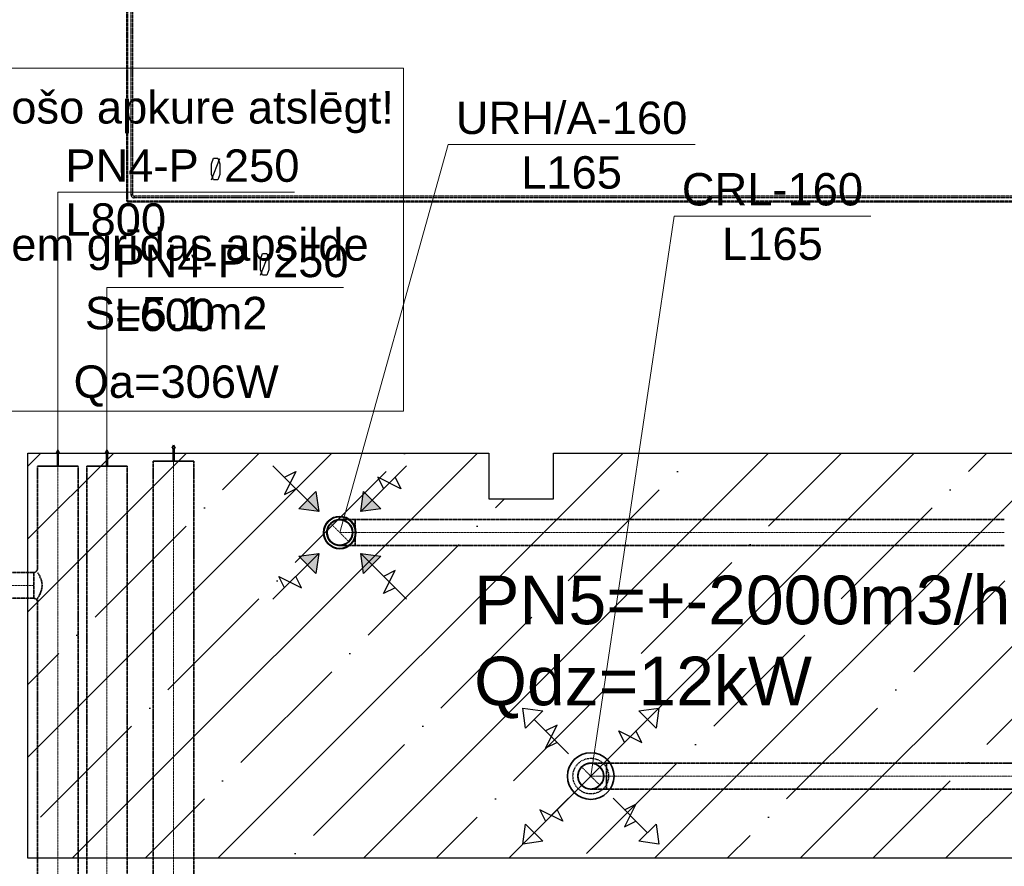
# Model space of a CAD drawing. Header units: millimetres. Extents: x -134161 to 355560, y -27497 to 30328.
# Tile 56 of 95: x 145552 to 151626, y -12609 to -7383. Entities that reach past the tile are written whole.
import ezdxf

# ---------------------------------------------------------------- set-up
doc = ezdxf.new("R2010")
doc.units = ezdxf.units.MM
for name, pattern in [('CenterLine', [17.2, 13, -2, 0.2, -2]), ('HIDDEN', [9.525, 6.35, -3.175]), ('UnderCeiling', [6.7, 4.2, -1, 0.5, -1])]:
    doc.linetypes.add(name, pattern=pattern)
for name, color, linetype in [('0000 RAKSTLAUKUMS - LAYOUT', 7, 'CONTINUOUS'), ('Dz1-Atpakalgaita', 7, 'CONTINUOUS'), ('Dz1-Turpgaita', 7, 'CONTINUOUS'), ('Vent-PN4-N', 7, 'CONTINUOUS'), ('Vent-PN4-P', 7, 'CONTINUOUS'), ('Vent-PN4-P-Teksts-', 7, 'CONTINUOUS'), ('Vent-PN5-N', 7, 'CONTINUOUS'), ('Vent-PN5-N-Iekarta', 7, 'CONTINUOUS'), ('Vent-PN5-N-Teksts-', 7, 'CONTINUOUS'), ('Vent-PN5-P', 7, 'CONTINUOUS'), ('Vent-PN5-P-Iekarta', 7, 'CONTINUOUS'), ('Vent-PN5-P-Plusmas bulta', 7, 'CONTINUOUS'), ('Vent-PN5-P-Teksts-', 7, 'CONTINUOUS'), ('Vent-PN9-N-Plusmas bulta', 7, 'CONTINUOUS')]:
    doc.layers.add(name, color=color, linetype=linetype)
doc.layers.add('AVK-A_uzdevums', color=1, linetype='CONTINUOUS', lineweight=30)
doc.layers.add('AVK-V_uzdevums', color=5, linetype='CONTINUOUS', lineweight=30)
doc.styles.add('Arial', font='arial.ttf', dxfattribs={"height": 187.5})
doc.styles.add('PBL', font='arial.ttf')

# ---------------------------------------------------------------- blocks, each defined once
blk = doc.blocks.new('*U1154')
at = {"layer": 'Vent-PN5-N-Teksts-', "color": 7, "linetype": 'Continuous', "lineweight": 15}
for p, q in [((5774.9, 6135, 2300), (6443.6, 8529.5, 2300)), ((6443.6, 8529.5, 2300), (7966.7, 8529.5, 2300))]:
    blk.add_line(p, q, dxfattribs=at)
at = {"layer": 'Vent-PN5-N-Teksts-', "color": 7, "linetype": 'Continuous', "lineweight": 25, "style": 'Arial'}
for s, p in [('URH/A-160', (6490.9, 8594.5, 2300)), ('L165', (6894.4, 8257.6, 2300))]:
    blk.add_text(s, height=200, dxfattribs=at).set_placement(p)
blk = doc.blocks.new('*U1163')
at = {"layer": 'Vent-PN5-P-Teksts-', "color": 7, "linetype": 'Continuous', "lineweight": 15}
for p, q in [((7323.7, 4631.9, 2300), (7838.2, 8088.6, 2300)), ((7838.2, 8088.6, 2300), (9050.9, 8088.6, 2300))]:
    blk.add_line(p, q, dxfattribs=at)
at = {"layer": 'Vent-PN5-P-Teksts-', "color": 7, "linetype": 'Continuous', "lineweight": 25, "style": 'Arial'}
for s, p in [('CRL-160', (7885.5, 8153.6, 2300)), ('L165', (8133.8, 7816.8, 2300))]:
    blk.add_text(s, height=200, dxfattribs=at).set_placement(p)
blk = doc.blocks.new('*U1201')
at = {"layer": 'Vent-PN5-P-Plusmas bulta', "color": 7, "linetype": 'Continuous', "lineweight": 25}
for p, q in [((6921.4, 4928.2, 2205), (6903.7, 5052, 2205)), ((6903.7, 5052, 2205), (7027.4, 5034.3, 2205)), ((6921.4, 4928.2, 2205), (6903.7, 5052, 2205)), ((6903.7, 5052, 2205), (7027.4, 5034.3, 2205)), ((7620, 5034.3, 2205), (7743.7, 5052, 2205)), ((7620, 5034.3, 2205), (7743.7, 5052, 2205)), ((7743.7, 5052, 2205), (7726.1, 4928.2, 2205)), ((7743.7, 5052, 2205), (7726.1, 4928.2, 2205)), ((7027.4, 5034.3, 2205), (6921.4, 4928.2, 2205)), ((7186.5, 4769.1, 2205), (6974.4, 4981.3, 2205)), ((7460.9, 4769.1, 2205), (7673, 4981.3, 2205)), ((7726.1, 4928.2, 2205), (7620, 5034.3, 2205)), ((7045.1, 4804.5, 2205), (7115.8, 4945.9, 2205)), ((7115.8, 4945.9, 2205), (7045.1, 4910.5, 2205)), ((7531.6, 4839.8, 2205), (7496.3, 4910.5, 2205)), ((7496.3, 4910.5, 2205), (7637.7, 4839.8, 2205)), ((7637.7, 4839.8, 2205), (7602.3, 4910.5, 2205)), ((7115.8, 4839.8, 2205), (7045.1, 4804.5, 2205)), ((7186.5, 4494.8, 2205), (6974.4, 4282.6, 2205)), ((7460.9, 4494.8, 2205), (7673, 4282.6, 2205)), ((7531.6, 4424.1, 2205), (7602.3, 4459.4, 2205)), ((7602.3, 4459.4, 2205), (7531.6, 4318, 2205)), ((7151.2, 4353.3, 2205), (7009.8, 4424.1, 2205)), ((7009.8, 4424.1, 2205), (7045.1, 4353.3, 2205)), ((7115.8, 4424.1, 2205), (7151.2, 4353.3, 2205)), ((6903.7, 4211.9, 2205), (6921.4, 4335.7, 2205)), ((6903.7, 4211.9, 2205), (6921.4, 4335.7, 2205)), ((6921.4, 4335.7, 2205), (7027.4, 4229.6, 2205)), ((7531.6, 4318, 2205), (7602.3, 4353.3, 2205)), ((7620, 4229.6, 2205), (7726.1, 4335.7, 2205)), ((7726.1, 4335.7, 2205), (7743.7, 4211.9, 2205)), ((7726.1, 4335.7, 2205), (7743.7, 4211.9, 2205)), ((7027.4, 4229.6, 2205), (6903.7, 4211.9, 2205)), ((7027.4, 4229.6, 2205), (6903.7, 4211.9, 2205)), ((7743.7, 4211.9, 2205), (7620, 4229.6, 2205)), ((7743.7, 4211.9, 2205), (7620, 4229.6, 2205))]:
    blk.add_line(p, q, dxfattribs=at)
blk = doc.blocks.new('*U1216')
at = {"layer": 'Vent-PN5-P-Iekarta', "color": 5, "linetype": 'Continuous', "lineweight": 35}
for p, q in [((7249.8, 4662.6, 2247), (7267.1, 4688.5, 2247)), ((7267.1, 4688.5, 2247), (7293.1, 4705.9, 2247)), ((7293.1, 4705.9, 2247), (7323.7, 4711.9, 2247)), ((7323.7, 4711.9, 2247), (7354.3, 4705.9, 2247)), ((7354.3, 4705.9, 2247), (7380.3, 4688.5, 2247)), ((7380.3, 4688.5, 2247), (7397.6, 4662.6, 2247)), ((7243.7, 4631.9, 2247), (7249.8, 4662.6, 2247)), ((7249.8, 4601.3, 2247), (7243.7, 4631.9, 2247)), ((7397.6, 4662.6, 2247), (7403.7, 4631.9, 2247)), ((7403.7, 4631.9, 2247), (7397.6, 4601.3, 2247)), ((7267.1, 4575.4, 2247), (7249.8, 4601.3, 2247)), ((7293.1, 4558, 2247), (7267.1, 4575.4, 2247)), ((7323.7, 4551.9, 2247), (7293.1, 4558, 2247)), ((7354.3, 4558, 2247), (7323.7, 4551.9, 2247)), ((7380.3, 4575.4, 2247), (7354.3, 4558, 2247)), ((7397.6, 4601.3, 2247), (7380.3, 4575.4, 2247))]:
    blk.add_line(p, q, dxfattribs=at)
for centre, radius in [((7323.7, 4631.9, 2235), 144), ((7323.7, 4631.9, 2300), 80), ((7323.7, 4631.9, 2247), 2.5)]:
    blk.add_circle(centre, radius, dxfattribs=at)
at = {"layer": 'Vent-PN5-P-Iekarta', "color": 7, "linetype": 'HIDDEN', "lineweight": -3}
blk.add_circle((7323.7, 4631.9, 2200), 110, dxfattribs=at)
blk = doc.blocks.new('*U1217')
at = {"layer": 'Vent-PN5-P', "color": 7, "linetype": 'Continuous', "lineweight": -3}
blk.add_line((7323.7, 4631.9, 2354), (7323.7, 4631.9, 2353), dxfattribs=at)
blk = doc.blocks.new('*U1220')
at = {"layer": 'Vent-PN5-P', "color": 5, "linetype": 'UnderCeiling', "lineweight": 35}
for p, q in [((7419.7, 4711.9, 2700), (11044.8, 4711.9, 2700)), ((7419.7, 4551.9, 2700), (11044.8, 4551.9, 2700))]:
    blk.add_line(p, q, dxfattribs=at)
at = {"layer": 'Vent-PN5-P', "color": 7, "linetype": 'CenterLine', "lineweight": 18}
blk.add_line((7419.7, 4631.9, 2700), (11044.8, 4631.9, 2700), dxfattribs=at)
blk = doc.blocks.new('*U1221')
at = {"layer": 'Vent-PN5-P', "color": 7, "linetype": 'UnderCeiling', "lineweight": 18}
for p, q in [((7380.3, 4575.4, 2604), (7267.1, 4688.5, 2604)), ((7267.1, 4575.4, 2604), (7380.3, 4688.5, 2604))]:
    blk.add_line(p, q, dxfattribs=at)
at = {"layer": 'Vent-PN5-P', "color": 5, "linetype": 'UnderCeiling', "lineweight": 35, "extrusion": (0, 0, -1)}
blk.add_ellipse((7323.7, 4631.9, 2604), major_axis=(0, -80), ratio=1, start_param=0, end_param=3.141593, dxfattribs=at)
at = {"layer": 'Vent-PN5-P', "color": 7, "linetype": 'HIDDEN', "lineweight": -3, "extrusion": (0, 0, -1)}
blk.add_ellipse((7323.7, 4631.9, 2604), major_axis=(0, 80), ratio=1, start_param=0, end_param=3.141593, dxfattribs=at)
at = {"layer": 'Vent-PN5-P', "color": 5, "linetype": 'UnderCeiling', "lineweight": 35, "extrusion": (0, -1, 0)}
for centre in [(7419.7, 4711.9, 2604), (7419.7, 4551.9, 2604)]:
    blk.add_ellipse(centre, major_axis=(0, 0, 96), ratio=1, start_param=0, end_param=1.570796, dxfattribs=at)
at = {"layer": 'Vent-PN5-P', "color": 5, "linetype": 'UnderCeiling', "lineweight": 35, "extrusion": (1, 0, 0)}
blk.add_ellipse((7419.7, 4631.9, 2700), major_axis=(0, 80), ratio=1, start_param=0, end_param=3.141593, dxfattribs=at)
at = {"layer": 'Vent-PN5-P', "color": 7, "linetype": 'CenterLine', "lineweight": 18, "extrusion": (0, -1, 0)}
blk.add_ellipse((7419.7, 4631.9, 2604), major_axis=(0, 0, 96), ratio=1, start_param=0, end_param=1.570796, dxfattribs=at)
blk = doc.blocks.new('*U1242')
at = {"layer": 'Vent-PN4-P', "color": 5, "linetype": 'UnderCeiling', "lineweight": 35}
for p, q in [((3886.6, 5889.1, 2700), (3160, 5889.1, 2700)), ((3886.6, 5729.1, 2700), (3160, 5729.1, 2700))]:
    blk.add_line(p, q, dxfattribs=at)
at = {"layer": 'Vent-PN4-P', "color": 7, "linetype": 'CenterLine', "lineweight": 18}
blk.add_line((3886.6, 5809.1, 2700), (3160, 5809.1, 2700), dxfattribs=at)
blk = doc.blocks.new('*U1243')
at = {"layer": 'Vent-PN4-P', "color": 5, "linetype": 'UnderCeiling', "lineweight": 35}
for p, q in [((3910.6, 5921.1, 2700), (3910.6, 5913.1, 2700)), ((4160.6, 5921.1, 2700), (4160.6, 5697.1, 2700)), ((3914.4, 5883.1, 2730.6), (3910.6, 5889.1, 2700)), ((3924.1, 5865.7, 2756.6), (3914.4, 5883.1, 2730.6)), ((3934.8, 5839.8, 2773.9), (3924.1, 5865.7, 2756.6)), ((3939.5, 5809.1, 2780), (3934.8, 5839.8, 2773.9)), ((3924.1, 5752.6, 2756.6), (3934.8, 5778.5, 2773.9)), ((3934.8, 5778.5, 2773.9), (3939.5, 5809.1, 2780)), ((3910.6, 5729.1, 2700), (3914.4, 5735.2, 2730.6)), ((3910.6, 5729.1, 2700), (3910.6, 5697.1, 2700)), ((3914.4, 5735.2, 2730.6), (3924.1, 5752.6, 2756.6))]:
    blk.add_line(p, q, dxfattribs=at)
at = {"layer": 'Vent-PN4-P', "color": 7, "linetype": 'CenterLine', "lineweight": 18}
blk.add_line((4035.6, 5921.1, 2700), (4035.6, 5697.1, 2700), dxfattribs=at)
at = {"layer": 'Vent-PN4-P', "color": 5, "linetype": 'UnderCeiling', "lineweight": 35, "extrusion": (0, 0, -1)}
blk.add_ellipse((3886.6, 5913.1, 2700), major_axis=(24, 0), ratio=1, start_param=0, end_param=1.570796, dxfattribs=at)
at = {"layer": 'Vent-PN4-P', "color": 5, "linetype": 'UnderCeiling', "lineweight": 35, "extrusion": (-1, 0, 0)}
blk.add_ellipse((3886.6, 5809.1, 2700), major_axis=(0, -80), ratio=1, start_param=0, end_param=3.141593, dxfattribs=at)
at = {"layer": 'Vent-PN4-P', "color": 5, "linetype": 'UnderCeiling', "lineweight": 35}
blk.add_ellipse((3886.6, 5705.1, 2700), major_axis=(24, 0), ratio=1, start_param=0, end_param=1.570796, dxfattribs=at)
blk = doc.blocks.new('*U1244')
at = {"layer": 'Vent-PN4-P', "color": 5, "linetype": 'UnderCeiling', "lineweight": 35}
for p, q in [((3910.6, 5921.1, 2700), (3910.6, 6544.4, 2700)), ((4160.6, 5921.1, 2700), (4160.6, 6544.4, 2700))]:
    blk.add_line(p, q, dxfattribs=at)
at = {"layer": 'Vent-PN4-P', "color": 7, "linetype": 'CenterLine', "lineweight": 18}
blk.add_line((4035.6, 5921.1, 2700), (4035.6, 6544.4, 2700), dxfattribs=at)
blk = doc.blocks.new('*U1271')
at = {"layer": 'Vent-PN4-N', "color": 1, "linetype": 'UnderCeiling', "lineweight": 35}
for p, q in [((4624.8, 6575.2, 2700), (4624.8, 3905.7, 2700)), ((4874.8, 6575.2, 2700), (4874.8, 3905.7, 2700))]:
    blk.add_line(p, q, dxfattribs=at)
at = {"layer": 'Vent-PN4-N', "color": 7, "linetype": 'CenterLine', "lineweight": 18}
blk.add_line((4749.8, 6575.2, 2700), (4749.8, 3905.7, 2700), dxfattribs=at)
blk = doc.blocks.new('*U1272')
at = {"layer": 'Vent-PN4-N', "color": 1, "linetype": 'Continuous', "lineweight": 35}
for p, q in [((4749.8, 6675.2, 2700), (4740.8, 6655.2, 2700)), ((4740.8, 6655.2, 2700), (4746.8, 6655.2, 2700)), ((4746.8, 6655.2, 2700), (4746.8, 6575.2, 2700)), ((4758.8, 6655.2, 2700), (4749.8, 6675.2, 2700)), ((4752.8, 6575.2, 2700), (4752.8, 6655.2, 2700)), ((4752.8, 6655.2, 2700), (4758.8, 6655.2, 2700)), ((4874.8, 6575.2, 2700), (4624.8, 6575.2, 2700)), ((4746.8, 6575.2, 2700), (4752.8, 6575.2, 2700))]:
    blk.add_line(p, q, dxfattribs=at)
blk = doc.blocks.new('*U1273')
at = {"layer": 'Vent-PN4-P-Teksts-', "color": 7, "linetype": 'Continuous', "lineweight": 25}
for p, q in [((4982.8, 8410.3, 2700), (4995.3, 8444.6, 2700)), ((4995.3, 8444.6, 2700), (5022.2, 8444.6, 2700)), ((5022.2, 8444.6, 2700), (5034.7, 8410.3, 2700)), ((4982.8, 8310.9, 2700), (5034.7, 8443.5, 2700)), ((4982.8, 8344, 2700), (4982.8, 8410.3, 2700)), ((5034.7, 8410.3, 2700), (5034.7, 8344, 2700)), ((4995.3, 8310.9, 2700), (4982.8, 8344, 2700)), ((5034.7, 8344, 2700), (5022.2, 8310.9, 2700)), ((5022.2, 8310.9, 2700), (4995.3, 8310.9, 2700))]:
    blk.add_line(p, q, dxfattribs=at)
at = {"layer": 'Vent-PN4-P-Teksts-', "color": 7, "linetype": 'Continuous', "lineweight": 15}
for p, q in [((4035.6, 6544.4, 2700), (4035.6, 8235.3, 2700)), ((4035.6, 8235.3, 2700), (5495.6, 8235.3, 2700))]:
    blk.add_line(p, q, dxfattribs=at)
at = {"layer": 'Vent-PN4-P-Teksts-', "color": 7, "linetype": 'Continuous', "lineweight": 25, "style": 'Arial'}
for s, p in [('PN4-P  250', (4082.2, 8299.5, 2700)), ('L800', (4082.2, 7966.9, 2700))]:
    blk.add_text(s, height=200, dxfattribs=at).set_placement(p)
blk = doc.blocks.new('*U1274')
at = {"layer": 'Vent-PN4-P-Teksts-', "color": 7, "linetype": 'Continuous', "lineweight": 25}
for p, q in [((5285.9, 7821.9, 2700), (5298.4, 7856.2, 2700)), ((5285.9, 7722.5, 2700), (5337.8, 7855.1, 2700)), ((5298.4, 7856.2, 2700), (5325.3, 7856.2, 2700)), ((5325.3, 7856.2, 2700), (5337.8, 7821.9, 2700)), ((5285.9, 7755.6, 2700), (5285.9, 7821.9, 2700)), ((5337.8, 7821.9, 2700), (5337.8, 7755.6, 2700)), ((5298.4, 7722.5, 2700), (5285.9, 7755.6, 2700)), ((5325.3, 7722.5, 2700), (5298.4, 7722.5, 2700)), ((5337.8, 7755.6, 2700), (5325.3, 7722.5, 2700))]:
    blk.add_line(p, q, dxfattribs=at)
at = {"layer": 'Vent-PN4-P-Teksts-', "color": 7, "linetype": 'Continuous', "lineweight": 15}
for p, q in [((4338.6, 6544.4, 2700), (4338.6, 7646.9, 2700)), ((4338.6, 7646.9, 2700), (5798.7, 7646.9, 2700))]:
    blk.add_line(p, q, dxfattribs=at)
at = {"layer": 'Vent-PN4-P-Teksts-', "color": 7, "linetype": 'Continuous', "lineweight": 25, "style": 'Arial'}
for s, p in [('PN4-P  250', (4385.3, 7711.1, 2700)), ('L600', (4385.3, 7378.5, 2700))]:
    blk.add_text(s, height=200, dxfattribs=at).set_placement(p)
blk = doc.blocks.new('*U1277')
at = {"layer": 'Vent-PN5-N', "color": 1, "linetype": 'UnderCeiling', "lineweight": 35}
for p, q in [((5870.9, 6215, 2700), (9875, 6215, 2700)), ((5870.9, 6055, 2700), (9875, 6055, 2700))]:
    blk.add_line(p, q, dxfattribs=at)
at = {"layer": 'Vent-PN5-N', "color": 7, "linetype": 'CenterLine', "lineweight": 18}
blk.add_line((5870.9, 6135, 2700), (9875, 6135, 2700), dxfattribs=at)
blk = doc.blocks.new('*U1284')
at = {"layer": 'Vent-PN9-N-Plusmas bulta', "linetype": 'Continuous', "lineweight": 25}
for points in [[(5628.2, 6387.8), (5645.9, 6264.1), (5522.1, 6281.8)], [(6027.7, 6281.8), (5904, 6264.1), (5921.6, 6387.8)], [(5522.1, 5988.3), (5645.9, 6006), (5628.2, 5882.2)], [(5921.6, 5882.2), (5904, 6006), (6027.7, 5988.3)]]:
    blk.add_hatch(color=7, dxfattribs=at).paths.add_polyline_path(points, flags=0)
at = {"layer": 'Vent-PN9-N-Plusmas bulta', "color": 7, "linetype": 'Continuous', "lineweight": 25}
for p, q in [((5645.9, 6264.1, 2237), (5363, 6546.9, 2237)), ((5433.7, 6476.2, 2237), (5504.4, 6511.6, 2237)), ((5504.4, 6511.6, 2237), (5433.7, 6370.1, 2237)), ((5904, 6264.1, 2237), (6186.8, 6546.9, 2237)), ((6151.4, 6405.5, 2237), (6010, 6476.2, 2237)), ((6010, 6476.2, 2237), (6045.4, 6405.5, 2237)), ((6116.1, 6476.2, 2237), (6151.4, 6405.5, 2237)), ((5433.7, 6370.1, 2237), (5504.4, 6405.5, 2237)), ((5628.2, 6387.8, 2237), (5645.9, 6264.1, 2237)), ((5904, 6264.1, 2237), (5921.6, 6387.8, 2237)), ((5645.9, 6264.1, 2237), (5522.1, 6281.8, 2237)), ((6027.7, 6281.8, 2237), (5904, 6264.1, 2237)), ((5645.9, 6006, 2237), (5363, 5723.1, 2237)), ((5522.1, 5988.3, 2237), (5645.9, 6006, 2237)), ((5645.9, 6006, 2237), (5628.2, 5882.2, 2237)), ((5904, 6006, 2237), (6186.8, 5723.1, 2237)), ((5921.6, 5882.2, 2237), (5904, 6006, 2237)), ((5904, 6006, 2237), (6027.7, 5988.3, 2237)), ((6045.4, 5758.5, 2237), (6116.1, 5899.9, 2237)), ((6116.1, 5899.9, 2237), (6045.4, 5864.6, 2237)), ((5433.7, 5793.9, 2237), (5398.4, 5864.6, 2237)), ((5398.4, 5864.6, 2237), (5539.8, 5793.9, 2237)), ((5539.8, 5793.9, 2237), (5504.4, 5864.6, 2237)), ((6116.1, 5793.9, 2237), (6045.4, 5758.5, 2237))]:
    blk.add_line(p, q, dxfattribs=at)
for points in [[(5628.2, 6387.8, 2237), (5645.9, 6264.1, 2237), (5522.1, 6281.8, 2237)], [(6027.7, 6281.8, 2237), (5904, 6264.1, 2237), (5921.6, 6387.8, 2237)], [(5522.1, 5988.3, 2237), (5645.9, 6006, 2237), (5628.2, 5882.2, 2237)], [(5921.6, 5882.2, 2237), (5904, 6006, 2237), (6027.7, 5988.3, 2237)]]:
    blk.add_3dface(points, dxfattribs=at)
blk = doc.blocks.new('*U1285')
at = {"layer": 'Vent-PN5-N-Iekarta', "color": 1, "linetype": 'Continuous', "lineweight": 35}
for centre, radius in [((5774.9, 6135, 2300), 100), ((5774.9, 6135, 2287), 97.5), ((5774.9, 6135, 2289), 80), ((5774.9, 6135, 2300), 78)]:
    blk.add_circle(centre, radius, dxfattribs=at)
blk = doc.blocks.new('*U1286')
at = {"layer": 'Vent-PN5-N', "color": 7, "linetype": 'Continuous', "lineweight": -3}
blk.add_line((5774.9, 6135, 2550), (5774.9, 6135, 2549), dxfattribs=at)
blk = doc.blocks.new('*U1287')
at = {"layer": 'Vent-PN5-N', "color": 7, "linetype": 'UnderCeiling', "lineweight": 18}
blk.add_line((5831.5, 6078.5, 2604), (5718.3, 6191.6, 2604), dxfattribs=at)
at = {"layer": 'Vent-PN5-N', "color": 1, "linetype": 'UnderCeiling', "lineweight": 35, "extrusion": (0, 0, -1)}
blk.add_ellipse((5774.9, 6135, 2604), major_axis=(0, -80), ratio=1, start_param=0, end_param=3.141593, dxfattribs=at)
at = {"layer": 'Vent-PN5-N', "color": 7, "linetype": 'HIDDEN', "lineweight": -3, "extrusion": (0, 0, -1)}
blk.add_ellipse((5774.9, 6135, 2604), major_axis=(0, 80), ratio=1, start_param=0, end_param=3.141593, dxfattribs=at)
at = {"layer": 'Vent-PN5-N', "color": 1, "linetype": 'UnderCeiling', "lineweight": 35, "extrusion": (0, 1, 0)}
for centre in [(5870.9, 6215, 2604), (5870.9, 6055, 2604)]:
    blk.add_ellipse(centre, major_axis=(-96, 0), ratio=1, start_param=0, end_param=1.570796, dxfattribs=at)
at = {"layer": 'Vent-PN5-N', "color": 1, "linetype": 'UnderCeiling', "lineweight": 35, "extrusion": (1, 0, 0)}
blk.add_ellipse((5870.9, 6135, 2700), major_axis=(0, 80), ratio=1, start_param=0, end_param=3.141593, dxfattribs=at)
at = {"layer": 'Vent-PN5-N', "color": 7, "linetype": 'CenterLine', "lineweight": 18, "extrusion": (0, 1, 0)}
blk.add_ellipse((5870.9, 6135, 2604), major_axis=(-96, 0), ratio=1, start_param=0, end_param=1.570796, dxfattribs=at)
blk = doc.blocks.new('*U1303')
at = {"layer": 'Vent-PN4-P', "color": 5, "linetype": 'Continuous', "lineweight": 35}
for p, q in [((4338.6, 6644.4, 2700), (4329.6, 6624.4, 2700)), ((4329.6, 6624.4, 2700), (4335.6, 6624.4, 2700)), ((4335.6, 6624.4, 2700), (4335.6, 6544.4, 2700)), ((4347.6, 6624.4, 2700), (4338.6, 6644.4, 2700)), ((4341.6, 6544.4, 2700), (4341.6, 6624.4, 2700)), ((4341.6, 6624.4, 2700), (4347.6, 6624.4, 2700)), ((4463.6, 6544.4, 2700), (4213.6, 6544.4, 2700)), ((4335.6, 6544.4, 2700), (4341.6, 6544.4, 2700))]:
    blk.add_line(p, q, dxfattribs=at)
blk = doc.blocks.new('*U1304')
at = {"layer": 'Vent-PN4-P', "color": 5, "linetype": 'UnderCeiling', "lineweight": 35}
for p, q in [((4213.6, 2388.2, 2700), (4213.6, 6544.4, 2700)), ((4463.6, 2388.2, 2700), (4463.6, 6544.4, 2700))]:
    blk.add_line(p, q, dxfattribs=at)
at = {"layer": 'Vent-PN4-P', "color": 7, "linetype": 'CenterLine', "lineweight": 18}
blk.add_line((4338.6, 2388.2, 2700), (4338.6, 6544.4, 2700), dxfattribs=at)
blk = doc.blocks.new('*U1309')
at = {"layer": 'Vent-PN4-P', "color": 5, "linetype": 'Continuous', "lineweight": 35}
for p, q in [((4035.6, 6644.4, 2700), (4026.6, 6624.4, 2700)), ((4026.6, 6624.4, 2700), (4032.6, 6624.4, 2700)), ((4032.6, 6624.4, 2700), (4032.6, 6544.4, 2700)), ((4044.6, 6624.4, 2700), (4035.6, 6644.4, 2700)), ((4038.6, 6544.4, 2700), (4038.6, 6624.4, 2700)), ((4038.6, 6624.4, 2700), (4044.6, 6624.4, 2700)), ((4160.6, 6544.4, 2700), (3910.6, 6544.4, 2700)), ((4032.6, 6544.4, 2700), (4038.6, 6544.4, 2700))]:
    blk.add_line(p, q, dxfattribs=at)
blk = doc.blocks.new('*U1310')
at = {"layer": 'Vent-PN4-P', "color": 5, "linetype": 'UnderCeiling', "lineweight": 35}
for p, q in [((3910.6, 2454.4, 2700), (3910.6, 5697.1, 2700)), ((4160.6, 2454.4, 2700), (4160.6, 5697.1, 2700))]:
    blk.add_line(p, q, dxfattribs=at)
at = {"layer": 'Vent-PN4-P', "color": 7, "linetype": 'CenterLine', "lineweight": 18}
blk.add_line((4035.6, 2454.4, 2700), (4035.6, 5697.1, 2700), dxfattribs=at)
blk = doc.blocks.new('*U1800')
at = {"layer": 'Dz1-Atpakalgaita', "color": 6, "linetype": 'UnderCeiling', "lineweight": 25}
for p, q in [((13450.1, 8211.3, 2800), (4506.4, 8211.3, 2800)), ((13450.1, 8201.3, 2800), (4506.4, 8201.3, 2800))]:
    blk.add_line(p, q, dxfattribs=at)
blk = doc.blocks.new('*U1801')
at = {"layer": 'Dz1-Turpgaita', "color": 4, "linetype": 'UnderCeiling', "lineweight": 25}
for p, q in [((13423.9, 8180.3, 2800), (4471.4, 8180.3, 2800)), ((13423.9, 8174.3, 2800), (4471.4, 8174.3, 2800))]:
    blk.add_line(p, q, dxfattribs=at)
blk = doc.blocks.new('*U1981')
at = {"layer": 'Dz1-Atpakalgaita', "color": 6, "linetype": 'UnderCeiling', "lineweight": 25}
for major_axis in [(-20, 0), (-10, 0)]:
    blk.add_ellipse((4506.4, 8221.3, 2800), major_axis=major_axis, ratio=1, start_param=0, end_param=1.570796, dxfattribs=at)
at = {"layer": 'Dz1-Atpakalgaita', "color": 6, "linetype": 'UnderCeiling', "lineweight": 25, "extrusion": (0, 1, 0)}
blk.add_ellipse((4491.4, 8221.3, 2800), major_axis=(-5, 0), ratio=1, start_param=0, end_param=3.141593, dxfattribs=at)
at = {"layer": 'Dz1-Atpakalgaita', "color": 6, "linetype": 'UnderCeiling', "lineweight": 25, "extrusion": (1, 0, 0)}
blk.add_ellipse((4506.4, 8206.3, 2800), major_axis=(0, 5), ratio=1, start_param=0, end_param=3.141593, dxfattribs=at)
blk = doc.blocks.new('*U1982')
at = {"layer": 'Dz1-Turpgaita', "color": 4, "linetype": 'UnderCeiling', "lineweight": 25}
for major_axis in [(-12, 0), (-6, 0)]:
    blk.add_ellipse((4471.4, 8186.3, 2800), major_axis=major_axis, ratio=1, start_param=0, end_param=1.570796, dxfattribs=at)
at = {"layer": 'Dz1-Turpgaita', "color": 4, "linetype": 'UnderCeiling', "lineweight": 25, "extrusion": (0, 1, 0)}
blk.add_ellipse((4462.4, 8186.3, 2800), major_axis=(-3, 0), ratio=1, start_param=0, end_param=3.141593, dxfattribs=at)
at = {"layer": 'Dz1-Turpgaita', "color": 4, "linetype": 'UnderCeiling', "lineweight": 25, "extrusion": (1, 0, 0)}
blk.add_ellipse((4471.4, 8177.3, 2800), major_axis=(0, 3), ratio=1, start_param=0, end_param=3.141593, dxfattribs=at)
blk = doc.blocks.new('*U1983')
at = {"layer": 'Dz1-Atpakalgaita', "color": 6, "linetype": 'UnderCeiling', "lineweight": 25}
for p, q in [((4486.4, 12441.8, 2800), (4486.4, 8221.3, 2800)), ((4496.4, 12441.8, 2800), (4496.4, 8221.3, 2800))]:
    blk.add_line(p, q, dxfattribs=at)
blk = doc.blocks.new('*U1984')
at = {"layer": 'Dz1-Turpgaita', "color": 4, "linetype": 'UnderCeiling', "lineweight": 25}
for p, q in [((4459.4, 12423.8, 2800), (4459.4, 8186.3, 2800)), ((4465.4, 12423.8, 2800), (4465.4, 8186.3, 2800))]:
    blk.add_line(p, q, dxfattribs=at)
blk = doc.blocks.new('*U2103')
at = {"layer": 'AVK-A_uzdevums', "color": 7, "linetype": 'Continuous', "lineweight": 18}
for p, q in [((3363.1, 6884.6), (3363.1, 9000.9)), ((3363.1, 9000.9), (6168.8, 9000.9)), ((6168.8, 9000.9), (6168.8, 6884.6)), ((3363.1, 5911.1), (3363.1, 6884.6)), ((6168.8, 6884.6), (3363.1, 6884.6))]:
    blk.add_line(p, q, dxfattribs=at)
at = {"layer": 'AVK-A_uzdevums', "color": 7, "linetype": 'Continuous', "lineweight": 18, "extrusion": (0, 0, -1)}
blk.add_circle((-3363.1, 5911.1), 50, dxfattribs=at)
at = {"layer": 'AVK-A_uzdevums', "color": 7, "linetype": 'Continuous', "lineweight": 25, "style": 'Arial'}
for s, p in [('Esošo apkure atslēgt!', (3422.5, 8659.3)), ('Zem grīdas apsilde', (3577.9, 7812.8)), ('S=5.1m2', (4202.9, 7389.6)), ('Qa=306W', (4133.1, 6966.3))]:
    blk.add_text(s, height=200, dxfattribs=at).set_placement(p)

msp = doc.modelspace()

# ---------------------------------------------------------------- hatches: boundary and pattern name
at = {"layer": 'AVK-A_uzdevums'}
h = msp.add_hatch(dxfattribs=at)
h.set_pattern_fill('ANSI35', color=256, scale=100)
h.set_pattern_definition([(45, (141751.17, -16683.6), (-449.013, 449.013), []), (45, (142200.2, -16683.6), (-449.013, 449.013), [793.75, -158.75, 0, -158.75])])
h.paths.add_polyline_path([(145601.6, -10058.6), (148446.9, -10058.6), (148446.9, -10340.8), (148845.4, -10340.8), (148845.4, -10058.6), (154444.2, -10058.6), (154444.2, -10376.1), (154842.7, -10376.1), (154842.7, -10058.6), (160437.8, -10058.6), (160437.8, -10376.1), (160836.5, -10376.1), (160836.5, -10058.6), (163686.7, -10058.6), (163686.7, -12558.6), (145601.6, -12558.6)])

# ---------------------------------------------------------------- linework, layer by layer
msp.add_lwpolyline([(145601.6, -10058.6), (148446.9, -10058.6), (148446.9, -10340.8), (148845.4, -10340.8), (148845.4, -10058.6), (154444.2, -10058.6), (154444.2, -10376.1), (154842.7, -10376.1), (154842.7, -10058.6), (160437.8, -10058.6), (160437.8, -10376.1), (160836.5, -10376.1), (160836.5, -10058.6), (163686.7, -10058.6), (163686.7, -12558.6), (145601.6, -12558.6)], close=True, dxfattribs=at)

# ---------------------------------------------------------------- block references
msp.add_blockref('*U2103', (141751.2, -16683.6), dxfattribs=at)
at = {"layer": 'Dz1-Atpakalgaita'}
for name in ['*U1983', '*U1981', '*U1800']:
    msp.add_blockref(name, (141751.2, -16683.6), dxfattribs=at)
at = {"layer": 'Dz1-Turpgaita'}
for name in ['*U1984', '*U1982', '*U1801']:
    msp.add_blockref(name, (141751.2, -16683.6), dxfattribs=at)
at = {"layer": 'Vent-PN4-N'}
for name in ['*U1272', '*U1271']:
    msp.add_blockref(name, (141751.2, -16683.6), dxfattribs=at)
at = {"layer": 'Vent-PN4-P'}
for name in ['*U1309', '*U1303', '*U1244', '*U1304', '*U1242', '*U1243', '*U1310']:
    msp.add_blockref(name, (141751.2, -16683.6), dxfattribs=at)
at = {"layer": 'Vent-PN4-P-Teksts-'}
for name in ['*U1273', '*U1274']:
    msp.add_blockref(name, (141751.2, -16683.6), dxfattribs=at)
at = {"layer": 'Vent-PN5-N'}
for name in ['*U1287', '*U1277', '*U1286']:
    msp.add_blockref(name, (141751.2, -16683.6), dxfattribs=at)
at = {"layer": 'Vent-PN5-N-Iekarta'}
msp.add_blockref('*U1285', (141751.2, -16683.6), dxfattribs=at)
at = {"layer": 'Vent-PN5-N-Teksts-'}
msp.add_blockref('*U1154', (141751.2, -16683.6), dxfattribs=at)
at = {"layer": 'Vent-PN5-P'}
for name in ['*U1221', '*U1220', '*U1217']:
    msp.add_blockref(name, (141751.2, -16683.6), dxfattribs=at)
at = {"layer": 'Vent-PN5-P-Iekarta'}
msp.add_blockref('*U1216', (141751.2, -16683.6), dxfattribs=at)
at = {"layer": 'Vent-PN5-P-Plusmas bulta'}
msp.add_blockref('*U1201', (141751.2, -16683.6), dxfattribs=at)
at = {"layer": 'Vent-PN5-P-Teksts-'}
msp.add_blockref('*U1163', (141751.2, -16683.6), dxfattribs=at)
at = {"layer": 'Vent-PN9-N-Plusmas bulta'}
msp.add_blockref('*U1284', (141751.2, -16683.6), dxfattribs=at)

# ---------------------------------------------------------------- texts
at = {"layer": '0000 RAKSTLAUKUMS - LAYOUT', "insert": (626.6, -5594.9), "char_height": 230, "width": 7851.016, "attachment_point": 1, "style": 'PBL'}
msp.add_mtext('{\\fArial|b0|i0|c186|p34;Piezīmes:\\P\\pi-690,l920,t920;1.^IVisi izmēri doti milimetros (mm), bet augstuma atzīmes metros (m).\\P2.^ISkatīt kopā ar inventerizācijas lietu kad.apz. \\fArial|b0|i1|c186|p34;01001190285002\\fArial|b0|i0|c186|p34; veiktu \\fArial|b0|i1|c186|p34;27.05.2021}.', dxfattribs=at)
at = {"layer": 'AVK-V_uzdevums', "insert": (148355, -10814.7), "char_height": 300, "width": 1929.168, "attachment_point": 1, "style": 'PBL'}
msp.add_mtext('{\\fArial|b0|i0|c186|p34;PN5=+-2000m3/h\\PQdz=12kW}', dxfattribs=at)

doc.saveas('drawing.dxf')
